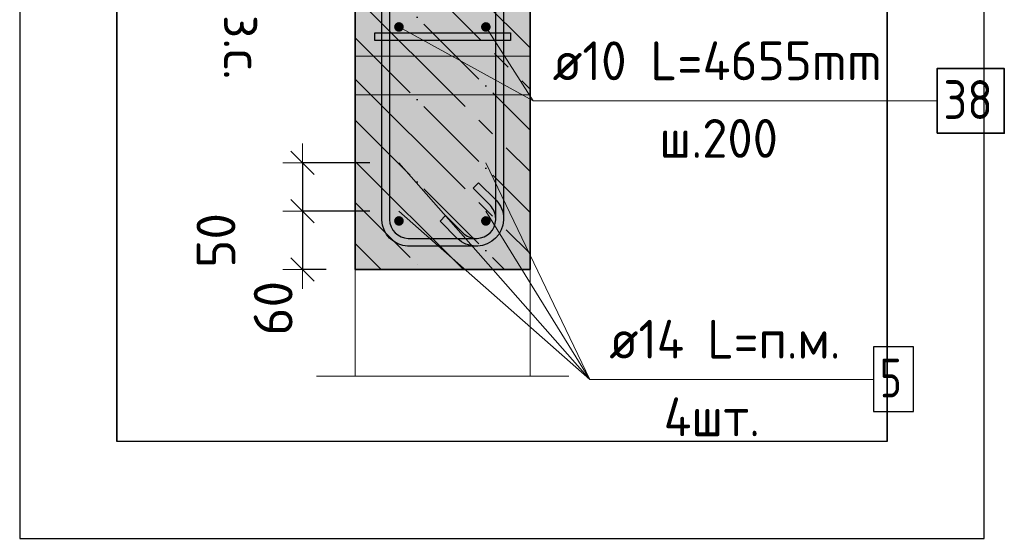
# Model space of a CAD drawing. Header units: millimetres. Extents: x -2995 to 60896, y -2809 to 57831.
# Tile 140 of 169: x 39577 to 40592, y 41645 to 42180. Entities that reach past the tile are written whole.
import ezdxf

# ---------------------------------------------------------------- set-up
doc = ezdxf.new("R2010")
doc.units = ezdxf.units.MM
doc.header["$PDMODE"] = 65
for name, pattern in [('______11', [100, 80, -10, 0, -10]), ('______5', [220, 160, -20, 20, -20]), ('________', [0])]:
    doc.linetypes.add(name, pattern=pattern)
for name, color, linetype, lineweight in [('Standard', 7, 'Continuous', 25), ('Арм.стержн. вертикальными 1', 22, 'Continuous', 35), ('Арм.стержн. Доп. арматура', 180, 'Continuous', 35), ('Арм.стержн. Хомут', 240, 'Continuous', 35), ('Размерная линия_ общее_1', 7, 'Continuous', 13)]:
    doc.layers.add(name, color=color, linetype=linetype, lineweight=lineweight)
doc.layers.add('Арм.стержн.Стяжки', color=7, linetype='Continuous', lineweight=35, true_color=0x501e0f)
doc.layers.add('Осевая линия_ общее', color=7, linetype='______5', lineweight=13, true_color=0xa0a0a0)
doc.styles.add('ISOCPEUR', font='ISOCPEUR')
doc.dimstyles.new('DIMSTYLE_15', dxfattribs={"dimtxt": 40, "dimasz": 40, "dimexe": 0, "dimexo": 0, "dimgap": 20, "dimtad": 2, "dimdec": 0, "dimrnd": 5, "dimzin": 12, "dimdsep": 46, "dimtxsty": 'ISOCPEUR', "dimblk1": 'ALL_ML_STRICH', "dimblk2": 'ALL_ML_STRICH', "dimsah": 1, "dimcen": 0, "dimclrd": 7, "dimclre": 256, "dimclrt": 7, "dimadec": 0, "dimazin": 0, "dimtfac": 1, "dimtdec": 0, "dimtix": 1, "dimtmove": 2, "dimatfit": 3, "dimfxl": 0, "dimtvp": 1.2, "dimtzin": 0, "dimlwd": 0, "dimlwe": -3, "dimarcsym": 0})
doc.dimstyles.new('DIMSTYLE_8', dxfattribs={"dimtxt": 40, "dimasz": 40, "dimexe": 0, "dimexo": 0.001, "dimgap": 20, "dimtad": 2, "dimdec": 0, "dimrnd": 5, "dimzin": 12, "dimdsep": 46, "dimtxsty": 'ISOCPEUR', "dimblk1": 'ALL_ML_STRICH', "dimblk2": 'ALL_ML_STRICH', "dimsah": 1, "dimcen": 0, "dimse1": 1, "dimse2": 1, "dimclrd": 7, "dimclre": 256, "dimclrt": 7, "dimadec": 0, "dimazin": 0, "dimtfac": 1, "dimtdec": 0, "dimtix": 1, "dimtmove": 2, "dimatfit": 3, "dimfxl": 0, "dimtvp": 1.2, "dimtzin": 0, "dimlwd": 0, "dimlwe": -3, "dimarcsym": 0})

# ---------------------------------------------------------------- blocks, each defined once
blk = doc.blocks.new('ALL_ML_STRICH')
at = {"color": 0, "linetype": 'ByBlock', "lineweight": -2}
for p, q in [((-0.3, -0.3), (0.3, 0.3)), ((0, -0.5), (0, 0.5)), ((-1, 0), (0.5, 0))]:
    blk.add_line(p, q, dxfattribs=at)
blk = doc.blocks.new('*D459')
at = {"layer": 'DEFPOINTS', "color": 7, "linetype": 'Continuous', "lineweight": 13, "transparency": 33554687}
for p in [(39743.3, 42302.5), (39752.1, 42302.5), (39743.3, 42272.5)]:
    blk.add_point(p, dxfattribs=at)
at = {"layer": 'Размерная линия_ общее_1', "color": 7, "linetype": 'Continuous', "lineweight": -2, "transparency": 33554687}
blk.add_line((39752.1, 42302.5), (39752.1, 42272.5), dxfattribs=at)
at = {"layer": 'Размерная линия_ общее_1', "color": 7, "linetype": 'Continuous', "lineweight": 13, "transparency": 33554687, "xscale": 40, "yscale": 40, "zscale": 40}
for p, rotation in [((39752.1, 42302.5), 90), ((39752.1, 42272.5), 270)]:
    blk.add_blockref('ALL_ML_STRICH', p, dxfattribs=dict(at, rotation=rotation))
at = {"layer": 'Размерная линия_ общее_1', "color": 7, "linetype": 'Continuous', "lineweight": 13, "transparency": 33554687, "insert": (39722.1, 42217.7), "char_height": 40, "width": 80, "attachment_point": 5, "rotation": 90, "style": 'ISOCPEUR'}
blk.add_mtext('\\A1;{30}', dxfattribs=at)
at = {"layer": 'Размерная линия_ общее_1', "color": 7, "linetype": 'Continuous', "lineweight": 13, "transparency": 33554687, "insert": (39827.8, 42184.9), "char_height": 40, "width": 2, "attachment_point": 1, "rotation": 270, "line_spacing_factor": 0.60241, "style": 'ISOCPEUR'}
blk.add_mtext('з.с.', dxfattribs=at)
blk = doc.blocks.new('*D463')
at = {"layer": 'DEFPOINTS', "color": 7, "linetype": 'Continuous', "lineweight": 13, "transparency": 33554687}
for p in [(39868.6, 42032.5), (39968.1, 42032.5), (39968.1, 41982.5)]:
    blk.add_point(p, dxfattribs=at)
at = {"layer": 'Размерная линия_ общее_1', "color": 253, "linetype": 'Continuous', "lineweight": -2, "true_color": 0xa0a0a0, "transparency": 33554687}
for p, q in [((39938.1, 42032.5), (39868.6, 42032.5)), ((39938.1, 41982.5), (39868.6, 41982.5))]:
    blk.add_line(p, q, dxfattribs=at)
at = {"layer": 'Размерная линия_ общее_1', "color": 7, "linetype": 'Continuous', "lineweight": -2, "transparency": 33554687}
blk.add_line((39868.6, 42032.5), (39868.6, 41982.5), dxfattribs=at)
at = {"layer": 'Размерная линия_ общее_1', "color": 7, "linetype": 'Continuous', "lineweight": 13, "transparency": 33554687, "xscale": 40, "yscale": 40, "zscale": 40}
for p, rotation in [((39868.6, 42032.5), 90), ((39868.6, 41982.5), 270)]:
    blk.add_blockref('ALL_ML_STRICH', p, dxfattribs=dict(at, rotation=rotation))
at = {"layer": 'Размерная линия_ общее_1', "color": 7, "linetype": 'Continuous', "lineweight": 13, "transparency": 33554687, "insert": (39779.6, 41952.4), "char_height": 40, "width": 80, "attachment_point": 5, "rotation": 90, "style": 'ISOCPEUR'}
blk.add_mtext('\\A1;{50}', dxfattribs=at)
blk = doc.blocks.new('*D464')
at = {"layer": 'DEFPOINTS', "color": 7, "linetype": 'Continuous', "lineweight": 13, "transparency": 33554687}
for p in [(39868.6, 41982.5), (39968.1, 41982.5), (39923.1, 41922.5)]:
    blk.add_point(p, dxfattribs=at)
at = {"layer": 'Размерная линия_ общее_1', "color": 253, "linetype": 'Continuous', "lineweight": -2, "true_color": 0xa0a0a0, "transparency": 33554687}
for p, q in [((39938.1, 41982.5), (39868.6, 41982.5)), ((39893.1, 41922.5), (39868.6, 41922.5))]:
    blk.add_line(p, q, dxfattribs=at)
at = {"layer": 'Размерная линия_ общее_1', "color": 7, "linetype": 'Continuous', "lineweight": -2, "transparency": 33554687}
blk.add_line((39868.6, 41982.5), (39868.6, 41922.5), dxfattribs=at)
at = {"layer": 'Размерная линия_ общее_1', "color": 7, "linetype": 'Continuous', "lineweight": 13, "transparency": 33554687, "xscale": 40, "yscale": 40, "zscale": 40}
for p, rotation in [((39868.6, 41982.5), 90), ((39868.6, 41922.5), 270)]:
    blk.add_blockref('ALL_ML_STRICH', p, dxfattribs=dict(at, rotation=rotation))
at = {"layer": 'Размерная линия_ общее_1', "color": 7, "linetype": 'Continuous', "lineweight": 13, "transparency": 33554687, "insert": (39838.5, 41882.5), "char_height": 40, "width": 80, "attachment_point": 5, "rotation": 90, "style": 'ISOCPEUR'}
blk.add_mtext('\\A1;{60}', dxfattribs=at)

msp = doc.modelspace()

# ---------------------------------------------------------------- hatches: boundary and pattern name
at = {"layer": 'Standard', "linetype": 'Continuous', "lineweight": -3, "transparency": 33554687}
msp.add_hatch(color=7, dxfattribs=at).paths.add_polyline_path([(40103.1, 41922.5), (40103.1, 42272.5), (39923.1, 42272.5), (39923.1, 41922.5)])
at = {"layer": 'Арм.стержн. вертикальными 1', "linetype": 'Continuous', "lineweight": 50, "transparency": 33554687}
for points in [[(39973.1, 42172.5), (39972.7, 42174.4), (39971.6, 42176), (39970, 42177.1), (39968.1, 42177.5), (39966.2, 42177.1), (39964.6, 42176), (39963.5, 42174.4), (39963.1, 42172.5), (39963.5, 42170.6), (39964.6, 42169), (39966.2, 42167.9), (39968.1, 42167.5), (39970, 42167.9), (39971.6, 42169), (39972.7, 42170.6)], [(40062.6, 42172.5), (40062.2, 42174.4), (40061.2, 42176), (40059.5, 42177.1), (40057.6, 42177.5), (40055.7, 42177.1), (40054.1, 42176), (40053, 42174.4), (40052.6, 42172.5), (40053, 42170.6), (40054.1, 42169), (40055.7, 42167.9), (40057.6, 42167.5), (40059.5, 42167.9), (40061.2, 42169), (40062.2, 42170.6)], [(39973.1, 41972.5), (39972.7, 41974.4), (39971.6, 41976), (39970, 41977.1), (39968.1, 41977.5), (39966.2, 41977.1), (39964.6, 41976), (39963.5, 41974.4), (39963.1, 41972.5), (39963.5, 41970.6), (39964.6, 41969), (39966.2, 41967.9), (39968.1, 41967.5), (39970, 41967.9), (39971.6, 41969), (39972.7, 41970.6)], [(40062.6, 41972.5), (40062.2, 41974.4), (40061.2, 41976), (40059.5, 41977.1), (40057.6, 41977.5), (40055.7, 41977.1), (40054.1, 41976), (40053, 41974.4), (40052.6, 41972.5), (40053, 41970.6), (40054.1, 41969), (40055.7, 41967.9), (40057.6, 41967.5), (40059.5, 41967.9), (40061.2, 41969), (40062.2, 41970.6)]]:
    msp.add_hatch(color=4, dxfattribs=at).paths.add_polyline_path(points)
at = {"layer": 'Арм.стержн. Доп. арматура', "linetype": 'Continuous', "lineweight": 50, "transparency": 33554687}
for points in [[(39975.1, 42032.5), (39974.6, 42035.2), (39973, 42037.5), (39970.8, 42039), (39968.1, 42039.5), (39965.4, 42039), (39963.1, 42037.5), (39961.6, 42035.2), (39961.1, 42032.5), (39961.6, 42029.8), (39963.1, 42027.6), (39965.4, 42026), (39968.1, 42025.5), (39970.8, 42026), (39973, 42027.6), (39974.6, 42029.8)], [(40064.6, 42032.5), (40064.1, 42035.2), (40062.6, 42037.5), (40060.3, 42039), (40057.6, 42039.5), (40054.9, 42039), (40052.7, 42037.5), (40051.2, 42035.2), (40050.6, 42032.5), (40051.2, 42029.8), (40052.7, 42027.6), (40054.9, 42026), (40057.6, 42025.5), (40060.3, 42026), (40062.6, 42027.6), (40064.1, 42029.8)], [(39975.1, 41982.5), (39974.6, 41985.2), (39973, 41987.5), (39970.8, 41989), (39968.1, 41989.5), (39965.4, 41989), (39963.1, 41987.5), (39961.6, 41985.2), (39961.1, 41982.5), (39961.6, 41979.8), (39963.1, 41977.6), (39965.4, 41976), (39968.1, 41975.5), (39970.8, 41976), (39973, 41977.6), (39974.6, 41979.8)], [(40064.6, 41982.5), (40064.1, 41985.2), (40062.6, 41987.5), (40060.3, 41989), (40057.6, 41989.5), (40054.9, 41989), (40052.7, 41987.5), (40051.2, 41985.2), (40050.6, 41982.5), (40051.2, 41979.8), (40052.7, 41977.6), (40054.9, 41976), (40057.6, 41975.5), (40060.3, 41976), (40062.6, 41977.6), (40064.1, 41979.8)]]:
    msp.add_hatch(color=7, dxfattribs=at).paths.add_polyline_path(points)

# ---------------------------------------------------------------- linework, layer by layer
at = {"color": 52, "linetype": 'Continuous', "lineweight": -3, "transparency": 33554687}
for p, q in [((39677.4, 42885.3), (39677.4, 41745.3)), ((39677.4, 41745.3), (39677.4, 42885.3)), ((40471.1, 42885.3), (40471.1, 41745.3)), ((40471.1, 41745.3), (40471.1, 42885.3)), ((40471.1, 41745.3), (39677.4, 41745.3)), ((40471.1, 41745.3), (39677.4, 41745.3))]:
    msp.add_line(p, q, dxfattribs=at)
at = {"layer": 'Standard', "color": 7, "linetype": 'Continuous', "lineweight": 35, "transparency": 33554687}
for p, q in [((39923.1, 42272.5), (39923.1, 41922.5)), ((40103.1, 41922.5), (40103.1, 42272.5)), ((39923.1, 41922.5), (40103.1, 41922.5))]:
    msp.add_line(p, q, dxfattribs=at)
at = {"layer": 'Standard', "color": 253, "linetype": '______5', "lineweight": -3, "true_color": 0xababab, "transparency": 33554687}
for p, q in [((39939.1, 42272.5), (40103.1, 42108.5)), ((39923.1, 42203.6), (40103.1, 42023.6)), ((39923.1, 42118.8), (40103.1, 41938.8)), ((39923.1, 42033.9), (40034.5, 41922.5)), ((39923.1, 41949.1), (39949.7, 41922.5))]:
    msp.add_line(p, q, dxfattribs=at)
at = {"layer": 'Standard', "color": 253, "linetype": '______11', "lineweight": -3, "true_color": 0xababab, "transparency": 33554687}
for p, q in [((39981.5, 42272.5), (40103.1, 42150.9)), ((39923.1, 42246.1), (40103.1, 42066.1)), ((39923.1, 42161.2), (40103.1, 41981.2)), ((39923.1, 42076.4), (40076.9, 41922.5)), ((39923.1, 41991.5), (39992.1, 41922.5))]:
    msp.add_line(p, q, dxfattribs=at)
at = {"layer": 'Standard', "color": 253, "linetype": '________', "lineweight": 13, "true_color": 0xababab, "transparency": 33554687}
for p, q in [((39923.1, 42142.5), (40103.1, 42142.5)), ((40103.1, 42102.5), (39923.1, 42102.5))]:
    msp.add_line(p, q, dxfattribs=at)
at = {"layer": 'Standard', "color": 7, "linetype": 'Continuous', "lineweight": 13, "transparency": 33554687}
msp.add_line((39883.1, 41812.5), (40143.1, 41812.5), dxfattribs=at)
at = {"layer": 'Standard', "color": 7, "linetype": 'Continuous', "lineweight": 25, "transparency": 33554687}
msp.add_lwpolyline([(39577.4, 41645.3), (40571.1, 41645.3), (40571.1, 42985.3), (39577.4, 42985.3), (39577.4, 41645.3)], dxfattribs=at)
at = {"layer": 'Standard', "color": 7, "linetype": 'Continuous', "lineweight": 13, "transparency": 33554687}
msp.add_lwpolyline([(40103.1, 41922.5), (39923.1, 41922.5), (39923.1, 41812.5), (40103.1, 41812.5), (40103.1, 41922.5)], close=True, dxfattribs=at)
at = {"layer": 'Арм.стержн. вертикальными 1', "color": 7, "linetype": 'Continuous', "lineweight": 13, "transparency": 33554687}
for q in [(40057.6, 42172.5), (40522.4, 42096.3)]:
    msp.add_line((40106.4, 42096.3), q, dxfattribs=at)
at = {"layer": 'Арм.стержн. вертикальными 1', "color": 7, "linetype": 'Continuous', "lineweight": 35, "transparency": 33554687}
msp.add_lwpolyline([(40522.4, 42063), (40591.7, 42063), (40591.7, 42129.6), (40522.4, 42129.6), (40522.4, 42063)], dxfattribs=at)
at = {"layer": 'Арм.стержн. Доп. арматура', "color": 7, "linetype": 'Continuous', "lineweight": 13, "transparency": 33554687}
for q in [(39968.1, 42032.5), (40057.6, 42032.5), (39968.1, 41982.5), (40057.6, 41982.5), (40456.8, 41809.2)]:
    msp.add_line((40164.8, 41809.2), q, dxfattribs=at)
at = {"layer": 'Арм.стержн. Доп. арматура', "color": 7, "linetype": 'Continuous', "lineweight": 25, "transparency": 33554687}
msp.add_lwpolyline([(40456.8, 41775.9), (40498.1, 41775.9), (40498.1, 41842.6), (40456.8, 41842.6), (40456.8, 41775.9)], dxfattribs=at)
at = {"layer": 'Арм.стержн. Хомут', "color": 40, "linetype": 'Continuous', "lineweight": 25, "transparency": 33554687}
for points in [[(39958.3, 42676.3), (39958.3, 41973.7), (39958.8, 41970.1), (39960, 41966.5), (39961.9, 41963.1), (39964.2, 41960.4), (39966.9, 41958.1), (39970.3, 41956.2), (39973.9, 41955), (39977.6, 41954.5), (40048.6, 41954.5), (40052.2, 41955), (40055.9, 41956.2), (40059.3, 41958.1), (40062, 41960.4), (40064.3, 41963.1), (40066.1, 41966.5), (40067.3, 41970.1), (40067.9, 41973.7), (40067.9, 41974.9), (40067.7, 41976.8), (40067.4, 41978.6), (40066.9, 41980.4), (40066.3, 41982.2), (40065.5, 41983.8), (40064.6, 41985.4), (40063.5, 41987), (40062.3, 41988.4), (40044.4, 42006.2), (40050.1, 42011.9), (40068.1, 41993.8), (40069.8, 41991.9), (40071.3, 41989.8), (40072.6, 41987.6), (40073.7, 41985.2), (40074.6, 41982.8), (40075.3, 41980.3), (40075.7, 41977.7), (40075.9, 41975.2), (40075.9, 41973.2), (40075.2, 41968.3), (40073.5, 41963.2), (40070.9, 41958.5), (40067.7, 41954.7), (40063.8, 41951.5), (40059.1, 41948.9), (40054.1, 41947.2), (40049.2, 41946.5), (39977, 41946.5), (39972.1, 41947.2), (39967, 41948.9), (39962.4, 41951.5), (39958.5, 41954.7), (39955.3, 41958.5), (39952.7, 41963.2), (39951, 41968.3), (39950.3, 41973.2), (39950.3, 42676.8)], [(39958.3, 42676.3), (39958.3, 41973.7), (39958.8, 41970.1), (39960, 41966.5), (39961.9, 41963.1), (39964.2, 41960.4), (39966.9, 41958.1), (39970.3, 41956.2), (39973.9, 41955), (39977.6, 41954.5), (40048.6, 41954.5), (40052.2, 41955), (40055.9, 41956.2), (40059.3, 41958.1), (40062, 41960.4), (40064.3, 41963.1), (40066.1, 41966.5), (40067.3, 41970.1), (40067.9, 41973.7), (40067.9, 41974.9), (40067.7, 41976.8), (40067.4, 41978.6), (40066.9, 41980.4), (40066.3, 41982.2), (40065.5, 41983.8), (40064.6, 41985.4), (40063.5, 41987), (40062.3, 41988.4), (40044.4, 42006.2), (40050.1, 42011.9), (40068.1, 41993.8), (40069.8, 41991.9), (40071.3, 41989.8), (40072.6, 41987.6), (40073.7, 41985.2), (40074.6, 41982.8), (40075.3, 41980.3), (40075.7, 41977.7), (40075.9, 41975.2), (40075.9, 41973.2), (40075.2, 41968.3), (40073.5, 41963.2), (40070.9, 41958.5), (40067.7, 41954.7), (40063.8, 41951.5), (40059.1, 41948.9), (40054.1, 41947.2), (40049.2, 41946.5), (39977, 41946.5), (39972.1, 41947.2), (39967, 41948.9), (39962.4, 41951.5), (39958.5, 41954.7), (39955.3, 41958.5), (39952.7, 41963.2), (39951, 41968.3), (39950.3, 41973.2), (39950.3, 42676.8)], [(39958.3, 42676.3), (39958.3, 41973.7), (39958.8, 41970.1), (39960, 41966.5), (39961.9, 41963.1), (39964.2, 41960.4), (39966.9, 41958.1), (39970.3, 41956.2), (39973.9, 41955), (39977.6, 41954.5), (40048.6, 41954.5), (40052.2, 41955), (40055.9, 41956.2), (40059.3, 41958.1), (40062, 41960.4), (40064.3, 41963.1), (40066.1, 41966.5), (40067.3, 41970.1), (40067.9, 41973.7), (40067.9, 41974.9), (40067.7, 41976.8), (40067.4, 41978.6), (40066.9, 41980.4), (40066.3, 41982.2), (40065.5, 41983.8), (40064.6, 41985.4), (40063.5, 41987), (40062.3, 41988.4), (40044.4, 42006.2), (40050.1, 42011.9), (40068.1, 41993.8), (40069.8, 41991.9), (40071.3, 41989.8), (40072.6, 41987.6), (40073.7, 41985.2), (40074.6, 41982.8), (40075.3, 41980.3), (40075.7, 41977.7), (40075.9, 41975.2), (40075.9, 41973.2), (40075.2, 41968.3), (40073.5, 41963.2), (40070.9, 41958.5), (40067.7, 41954.7), (40063.8, 41951.5), (40059.1, 41948.9), (40054.1, 41947.2), (40049.2, 41946.5), (39977, 41946.5), (39972.1, 41947.2), (39967, 41948.9), (39962.4, 41951.5), (39958.5, 41954.7), (39955.3, 41958.5), (39952.7, 41963.2), (39951, 41968.3), (39950.3, 41973.2), (39950.3, 42676.8)], [(39958.3, 42676.3), (39958.3, 41973.7), (39958.8, 41970.1), (39960, 41966.5), (39961.9, 41963.1), (39964.2, 41960.4), (39966.9, 41958.1), (39970.3, 41956.2), (39973.9, 41955), (39977.6, 41954.5), (40048.6, 41954.5), (40052.2, 41955), (40055.9, 41956.2), (40059.3, 41958.1), (40062, 41960.4), (40064.3, 41963.1), (40066.1, 41966.5), (40067.3, 41970.1), (40067.9, 41973.7), (40067.9, 41974.9), (40067.7, 41976.8), (40067.4, 41978.6), (40066.9, 41980.4), (40066.3, 41982.2), (40065.5, 41983.8), (40064.6, 41985.4), (40063.5, 41987), (40062.3, 41988.4), (40044.4, 42006.2), (40050.1, 42011.9), (40068.1, 41993.8), (40069.8, 41991.9), (40071.3, 41989.8), (40072.6, 41987.6), (40073.7, 41985.2), (40074.6, 41982.8), (40075.3, 41980.3), (40075.7, 41977.7), (40075.9, 41975.2), (40075.9, 41973.2), (40075.2, 41968.3), (40073.5, 41963.2), (40070.9, 41958.5), (40067.7, 41954.7), (40063.8, 41951.5), (40059.1, 41948.9), (40054.1, 41947.2), (40049.2, 41946.5), (39977, 41946.5), (39972.1, 41947.2), (39967, 41948.9), (39962.4, 41951.5), (39958.5, 41954.7), (39955.3, 41958.5), (39952.7, 41963.2), (39951, 41968.3), (39950.3, 41973.2), (39950.3, 42676.8)], [(39958.3, 42676.3), (39958.3, 41973.7), (39958.8, 41970.1), (39960, 41966.5), (39961.9, 41963.1), (39964.2, 41960.4), (39966.9, 41958.1), (39970.3, 41956.2), (39973.9, 41955), (39977.6, 41954.5), (40048.6, 41954.5), (40052.2, 41955), (40055.9, 41956.2), (40059.3, 41958.1), (40062, 41960.4), (40064.3, 41963.1), (40066.1, 41966.5), (40067.3, 41970.1), (40067.9, 41973.7), (40067.9, 41974.9), (40067.7, 41976.8), (40067.4, 41978.6), (40066.9, 41980.4), (40066.3, 41982.2), (40065.5, 41983.8), (40064.6, 41985.4), (40063.5, 41987), (40062.3, 41988.4), (40044.4, 42006.2), (40050.1, 42011.9), (40068.1, 41993.8), (40069.8, 41991.9), (40071.3, 41989.8), (40072.6, 41987.6), (40073.7, 41985.2), (40074.6, 41982.8), (40075.3, 41980.3), (40075.7, 41977.7), (40075.9, 41975.2), (40075.9, 41973.2), (40075.2, 41968.3), (40073.5, 41963.2), (40070.9, 41958.5), (40067.7, 41954.7), (40063.8, 41951.5), (40059.1, 41948.9), (40054.1, 41947.2), (40049.2, 41946.5), (39977, 41946.5), (39972.1, 41947.2), (39967, 41948.9), (39962.4, 41951.5), (39958.5, 41954.7), (39955.3, 41958.5), (39952.7, 41963.2), (39951, 41968.3), (39950.3, 41973.2), (39950.3, 42676.8)], [(40075.9, 42676.8), (40075.9, 41973.2), (40075.2, 41968.3), (40073.5, 41963.2), (40070.9, 41958.5), (40067.7, 41954.7), (40063.8, 41951.5), (40059.1, 41948.9), (40054.1, 41947.2), (40049.2, 41946.5), (40047.2, 41946.5), (40044.7, 41946.7), (40042.1, 41947.1), (40039.6, 41947.8), (40037.1, 41948.6), (40034.8, 41949.7), (40032.5, 41951.1), (40030.4, 41952.6), (40028.5, 41954.2), (40010.5, 41972.3), (40016.1, 41978)], [(40075.9, 42676.8), (40075.9, 41973.2), (40075.2, 41968.3), (40073.5, 41963.2), (40070.9, 41958.5), (40067.7, 41954.7), (40063.8, 41951.5), (40059.1, 41948.9), (40054.1, 41947.2), (40049.2, 41946.5), (40047.2, 41946.5), (40044.7, 41946.7), (40042.1, 41947.1), (40039.6, 41947.8), (40037.1, 41948.6), (40034.8, 41949.7), (40032.5, 41951.1), (40030.4, 41952.6), (40028.5, 41954.2), (40010.5, 41972.3), (40016.1, 41978)], [(40075.9, 42676.8), (40075.9, 41973.2), (40075.2, 41968.3), (40073.5, 41963.2), (40070.9, 41958.5), (40067.7, 41954.7), (40063.8, 41951.5), (40059.1, 41948.9), (40054.1, 41947.2), (40049.2, 41946.5), (40047.2, 41946.5), (40044.7, 41946.7), (40042.1, 41947.1), (40039.6, 41947.8), (40037.1, 41948.6), (40034.8, 41949.7), (40032.5, 41951.1), (40030.4, 41952.6), (40028.5, 41954.2), (40010.5, 41972.3), (40016.1, 41978)], [(40075.9, 42676.8), (40075.9, 41973.2), (40075.2, 41968.3), (40073.5, 41963.2), (40070.9, 41958.5), (40067.7, 41954.7), (40063.8, 41951.5), (40059.1, 41948.9), (40054.1, 41947.2), (40049.2, 41946.5), (40047.2, 41946.5), (40044.7, 41946.7), (40042.1, 41947.1), (40039.6, 41947.8), (40037.1, 41948.6), (40034.8, 41949.7), (40032.5, 41951.1), (40030.4, 41952.6), (40028.5, 41954.2), (40010.5, 41972.3), (40016.1, 41978)], [(40075.9, 42676.8), (40075.9, 41973.2), (40075.2, 41968.3), (40073.5, 41963.2), (40070.9, 41958.5), (40067.7, 41954.7), (40063.8, 41951.5), (40059.1, 41948.9), (40054.1, 41947.2), (40049.2, 41946.5), (40047.2, 41946.5), (40044.7, 41946.7), (40042.1, 41947.1), (40039.6, 41947.8), (40037.1, 41948.6), (40034.8, 41949.7), (40032.5, 41951.1), (40030.4, 41952.6), (40028.5, 41954.2), (40010.5, 41972.3), (40016.1, 41978)], [(40016.1, 41978), (40034, 41960.1), (40035.4, 41958.9), (40036.9, 41957.8), (40038.5, 41956.8), (40040.2, 41956), (40041.9, 41955.4), (40043.7, 41954.9), (40045.6, 41954.6), (40047.5, 41954.5), (40048.6, 41954.5), (40052.2, 41955), (40055.9, 41956.2), (40059.3, 41958.1), (40062, 41960.4), (40064.3, 41963.1), (40066.1, 41966.5), (40067.3, 41970.1), (40067.9, 41973.7), (40067.9, 42676.3)], [(40016.1, 41978), (40034, 41960.1), (40035.4, 41958.9), (40036.9, 41957.8), (40038.5, 41956.8), (40040.2, 41956), (40041.9, 41955.4), (40043.7, 41954.9), (40045.6, 41954.6), (40047.5, 41954.5), (40048.6, 41954.5), (40052.2, 41955), (40055.9, 41956.2), (40059.3, 41958.1), (40062, 41960.4), (40064.3, 41963.1), (40066.1, 41966.5), (40067.3, 41970.1), (40067.9, 41973.7), (40067.9, 42676.3)], [(40016.1, 41978), (40034, 41960.1), (40035.4, 41958.9), (40036.9, 41957.8), (40038.5, 41956.8), (40040.2, 41956), (40041.9, 41955.4), (40043.7, 41954.9), (40045.6, 41954.6), (40047.5, 41954.5), (40048.6, 41954.5), (40052.2, 41955), (40055.9, 41956.2), (40059.3, 41958.1), (40062, 41960.4), (40064.3, 41963.1), (40066.1, 41966.5), (40067.3, 41970.1), (40067.9, 41973.7), (40067.9, 42676.3)], [(40016.1, 41978), (40034, 41960.1), (40035.4, 41958.9), (40036.9, 41957.8), (40038.5, 41956.8), (40040.2, 41956), (40041.9, 41955.4), (40043.7, 41954.9), (40045.6, 41954.6), (40047.5, 41954.5), (40048.6, 41954.5), (40052.2, 41955), (40055.9, 41956.2), (40059.3, 41958.1), (40062, 41960.4), (40064.3, 41963.1), (40066.1, 41966.5), (40067.3, 41970.1), (40067.9, 41973.7), (40067.9, 42676.3)], [(40016.1, 41978), (40034, 41960.1), (40035.4, 41958.9), (40036.9, 41957.8), (40038.5, 41956.8), (40040.2, 41956), (40041.9, 41955.4), (40043.7, 41954.9), (40045.6, 41954.6), (40047.5, 41954.5), (40048.6, 41954.5), (40052.2, 41955), (40055.9, 41956.2), (40059.3, 41958.1), (40062, 41960.4), (40064.3, 41963.1), (40066.1, 41966.5), (40067.3, 41970.1), (40067.9, 41973.7), (40067.9, 42676.3)]]:
    msp.add_lwpolyline(points, dxfattribs=at)
at = {"layer": 'Арм.стержн.Стяжки', "color": 40, "linetype": 'Continuous', "lineweight": 25, "transparency": 33554687}
msp.add_lwpolyline([(39943.1, 42166.5), (40083.1, 42166.5), (40083.1, 42158.5), (39943.1, 42158.5), (39943.1, 42166.5)], dxfattribs=at)
msp.add_lwpolyline([(39943.1, 42166.5), (40083.1, 42166.5), (40083.1, 42158.5), (39943.1, 42158.5), (39943.1, 42166.5)], dxfattribs=at)
msp.add_lwpolyline([(39943.1, 42166.5), (40083.1, 42166.5), (40083.1, 42158.5), (39943.1, 42158.5), (39943.1, 42166.5)], dxfattribs=at)
at = {"layer": 'Осевая линия_ общее', "color": 7, "linetype": 'Continuous', "lineweight": 13, "transparency": 33554687}
msp.add_line((39968.1, 42172.5), (40106.4, 42096.3), dxfattribs=at)

# ---------------------------------------------------------------- texts
at = {"layer": 'Арм.стержн. вертикальными 1', "color": 7, "linetype": 'Continuous', "lineweight": 25, "transparency": 33554687, "char_height": 40, "attachment_point": 7, "style": 'ISOCPEUR'}
for s, insert, width in [('\\W0.96;ø10 L=4655mm ', (40126.4, 42117.6), 395.02), ('\\W0.87;38', (40529, 42077.6), 73.442), ('\\W0.95;ш.200 ', (40236.4, 42037.6), 174.933)]:
    msp.add_mtext(s, dxfattribs=dict(at, insert=insert, width=width))
at = {"layer": 'Арм.стержн. Доп. арматура', "color": 7, "linetype": 'Continuous', "lineweight": 25, "transparency": 33554687, "char_height": 40, "attachment_point": 7, "style": 'ISOCPEUR'}
for s, insert, width in [('\\W0.94;ø14 L=п.м.', (40184.8, 41830.6), 270.67), ('\\W0.78;5', (40463.4, 41790.6), 43.521), ('\\W0.95;4шт. ', (40240.8, 41750.6), 158.877)]:
    msp.add_mtext(s, dxfattribs=dict(at, insert=insert, width=width))

# ---------------------------------------------------------------- dimensions: what is measured, and where the dimension line sits
at = {"layer": 'Размерная линия_ общее_1', "color": 7, "linetype": 'Continuous', "lineweight": 13, "transparency": 33554687}
dim = msp.add_linear_dim(base=(39752.1, 42272.5), p1=(39743.3, 42302.5), p2=(39743.3, 42272.5), angle=270, text='<>\\Xз.с.', dimstyle='DIMSTYLE_8', override={"dimpost": '<>', "dimclrd": 7, "dimclre": 253, "dimclrt": 7, "dimlwd": 0, "dimlwe": 65533}, dxfattribs=at)
dim.commit()
dim.dimension.update_dxf_attribs({"geometry": '*D459', "text_midpoint": (39722.1, 42217.7), "dimtype": 160})
for base, p1, p2, picture, middle in [((39868.6, 41982.5), (39938.1, 42032.5), (39938.1, 41982.5), '*D463', (39779.6, 41952.4)), ((39868.6, 41922.5), (39938.1, 41982.5), (39893.1, 41922.5), '*D464', (39838.5, 41882.5))]:
    dim = msp.add_linear_dim(base=base, p1=p1, p2=p2, angle=270, dimstyle='DIMSTYLE_15', override={"dimpost": '<>', "dimclrd": 7, "dimclre": 253, "dimclrt": 7, "dimlwd": 0, "dimlwe": 65533}, dxfattribs=at)
    dim.commit()
    dim.dimension.update_dxf_attribs({"geometry": picture, "text_midpoint": middle, "dimtype": 160})

doc.saveas('drawing.dxf')
